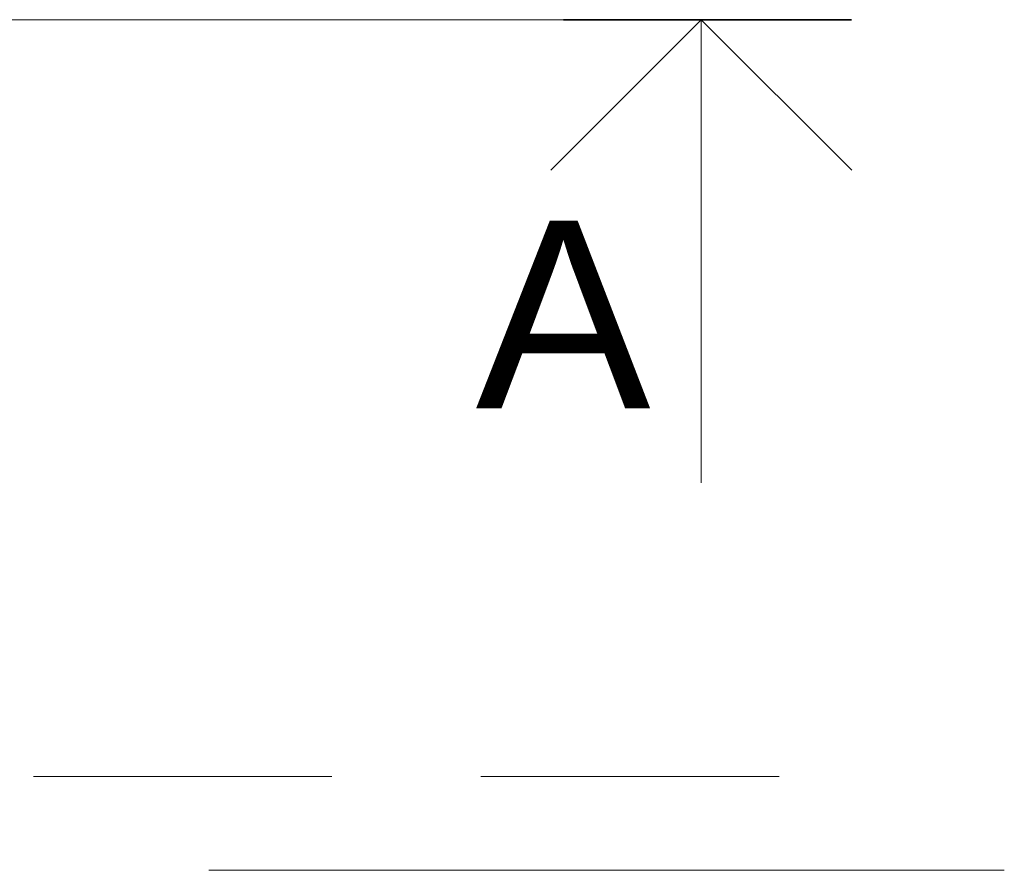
# Model space of a CAD drawing. Header units: centimetres. Extents: x -1434 to 23895, y -8842 to 3590.
# Tile 39 of 75: x 1315 to 1472, y 1368 to 1504. Entities that reach past the tile are written whole.
import ezdxf

# ---------------------------------------------------------------- set-up
doc = ezdxf.new("R2010")
doc.units = ezdxf.units.CM
doc.linetypes.add('Oś', pattern=[222.25, 127, -31.75, 31.75, -31.75])
doc.linetypes.add('Ukryte', pattern=[71.438, 47.625, -23.813])
for name, color, linetype, lineweight in [('A-DETL-HDLN', 90, 'Ukryte', 9), ('A-DETL-MEDM', 33, 'Continuous', 13), ('A-DETL-THIN', 151, 'Continuous', 9), ('A-DETL-WIDE', 214, 'Continuous', 35), ('G-ANNO-TEXT', 231, 'Continuous', 13), ('S-GRID', 1, 'Continuous', 13)]:
    doc.layers.add(name, color=color, linetype=linetype, lineweight=lineweight)
doc.styles.add('Arial_3', font='arial.ttf', dxfattribs={"height": 30})

msp = doc.modelspace()

# ---------------------------------------------------------------- linework, layer by layer
at = {"layer": 'A-DETL-HDLN'}
msp.add_line((602.36, 1383.33), (1452.61, 1383.33), dxfattribs=at)
at = {"layer": 'A-DETL-MEDM'}
for q in [(1399.32, 1480.19), (1423.36, 1430.23), (1447.4, 1480.19)]:
    msp.add_line((1423.36, 1504.23), q, dxfattribs=at)
at = {"layer": 'A-DETL-THIN'}
msp.add_line((595.63, 1504.23), (1401.35, 1504.23), dxfattribs=at)
at = {"layer": 'A-DETL-WIDE'}
msp.add_line((1447.36, 1504.23), (1401.35, 1504.23), dxfattribs=at)
at = {"layer": 'S-GRID', "linetype": 'Oś'}
msp.add_line((1471.74, 1368.33), (426.22, 1368.33), dxfattribs=at)

# ---------------------------------------------------------------- next in the draw order: texts
at = {"layer": 'G-ANNO-TEXT', "color": 7, "insert": (1415.27, 1472.13), "char_height": 30, "width": 28.785, "attachment_point": 3, "line_spacing_factor": 0.936439, "style": 'Arial_3', "bg_fill": 3, "box_fill_scale": 1.25, "bg_fill_color": 256, "bg_fill_true_color": 13158600, "bg_fill_transparency": 0}
msp.add_mtext('\\pxqr,t4.23333,8.46667,12.7,16.93333,21.16667,25.4,29.63333,33.86667,38.1,42.33333,46.56667,50.8,55.03333,59.26667,63.5,67.73333,71.96667,76.2,80.43333,84.66667,88.9,93.13333,97.36667,101.6,105.83333,110.06667,114.3,118.53333,122.76667,127,131.23333,135.46667;{A}', dxfattribs=at)

doc.saveas('drawing.dxf')
